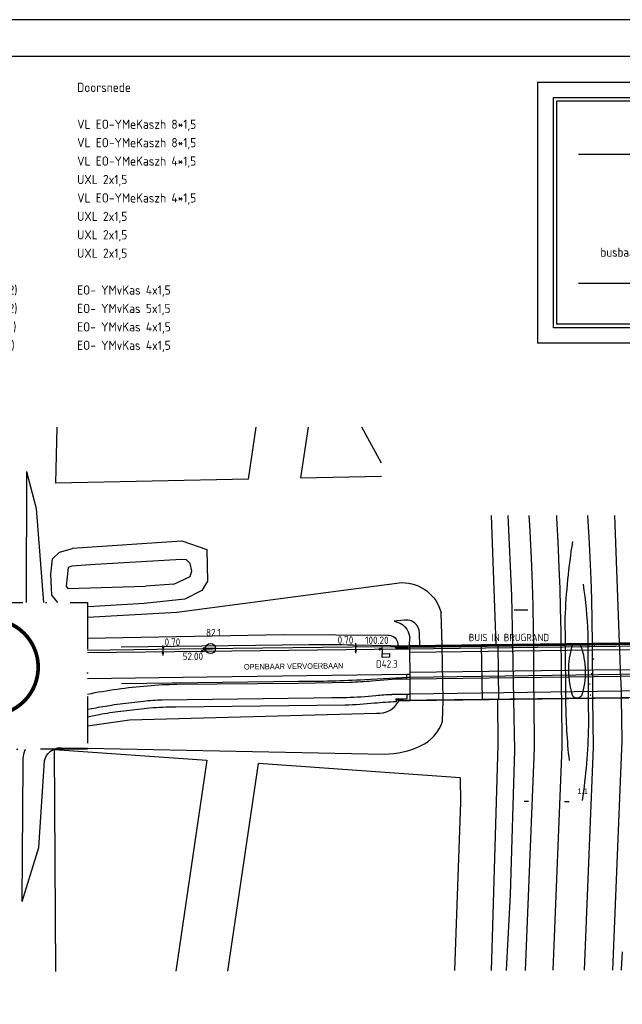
# Model space of a CAD drawing. Extents: x 139749 to 140590, y 484588 to 485182.
# Tile 9 of 10: x 140309 to 140472, y 484915 to 485182. Entities that reach past the tile are written whole.
import ezdxf
from ezdxf.enums import TextEntityAlignment as Align

# ---------------------------------------------------------------- set-up
doc = ezdxf.new("R2010")
doc.units = 0
doc.header["$LTSCALE"] = 0.5
doc.linetypes.add('DASHDOTX2', pattern=[50.8, 25.4, -12.7, 0, -12.7])
doc.layers.get('0').update_dxf_attribs({"linetype": 'CONTINUOUS'})
for name, color, linetype in [('01-CALQUE', 7, 'CONTINUOUS'), ('INST-T-CODE', 1, 'CONTINUOUS'), ('INSTALLATIE', 3, 'CONTINUOUS'), ('KABEL-1000', 3, 'CONTINUOUS'), ('KABEL-T-CODE', 1, 'CONTINUOUS'), ('KABELLIJST', 7, 'CONTINUOUS'), ('LEGENDA', 7, 'CONTINUOUS'), ('LUS-T-CODE', 1, 'CONTINUOUS'), ('LUSSEN', 7, 'CONTINUOUS'), ('MAAT-T-CODE', 7, 'CONTINUOUS'), ('MAATVOERING', 7, 'CONTINUOUS'), ('ONDERGROND', 7, 'CONTINUOUS'), ('OPMERKING', 7, 'CONTINUOUS'), ('TOP-L-TOPO_OBJECTEN_LIJN', 7, 'CONTINUOUS'), ('TOP-L-TOPO_OBJECTEN_VLAK', 7, 'CONTINUOUS'), ('TOP-L-TOPO_VIADUCT_KP_EN_2', 7, 'CONTINUOUS'), ('TOP-L-TOPO_VIADUCT_VLAKSCH', 7, 'CONTINUOUS'), ('TOP-T-TOPO_HUISNUMMERING_N', 7, 'CONTINUOUS'), ('UITSLIJPER', 1, 'CONTINUOUS')]:
    doc.layers.add(name, color=color, linetype=linetype)
doc.styles.add('I020-1', font='ISO', dxfattribs={"height": 2})
doc.styles.add('ISO', font='isocp.shx')
doc.styles.add('STYLE-INTL_ISO', font='INTL_ISO.shx')
doc.styles.add('STYLE-STANDARD', font='STANDARD.shx')

# ---------------------------------------------------------------- blocks, each defined once
blk = doc.blocks.new('NB_KAA1')
at = {"color": 1}
blk.add_lwpolyline([(841, 594), (0, 594), (0, 0), (841, 0)], close=True, dxfattribs=at)
at = {"color": 5}
blk.add_lwpolyline([(831, 584), (25, 584), (25, 10), (831, 10)], close=True, dxfattribs=at)
at = {"color": 1, "style": 'ISO', "width": 0.8}
blk.add_attdef('PLOTDATUM', (23, 10), '', height=2, rotation=90, dxfattribs=at)
blk.add_attdef('FILENAAM', text='', height=2, dxfattribs=at).set_placement((831, 7), align=Align.RIGHT)
blk = doc.blocks.new('255')
at = {"layer": 'TOP-L-TOPO_VIADUCT_KP_EN_2', "color": 7, "style": 'STYLE-STANDARD'}
blk.add_text('k', height=0.252, dxfattribs=at).set_placement((-0.08, -0.1))
blk = doc.blocks.new('255_4')
at = {"layer": 'TOP-L-TOPO_VIADUCT_KP_EN_2', "style": 'STYLE-STANDARD'}
blk.add_text('k', height=0.252, dxfattribs=at).set_placement((-0.08, -0.1))
blk = doc.blocks.new('V_VWS')
at = {"const_width": 0.3}
blk.add_lwpolyline([(0.01, -0.15, 1), (-0.01, 0.15, 1)], format="xyb", close=True, dxfattribs=at)
at = {"const_width": 0.5}
blk.add_lwpolyline([(0.31, 0), (3.04, 0)], dxfattribs=at)
for centre, radius in [((0, 0), 0.3), ((1.67, 0), 1.37)]:
    blk.add_circle(centre, radius)
at = {"layer": 'INST-T-CODE', "style": 'I020-1'}
blk.add_attdef('INST', text='', height=1, dxfattribs=at).set_placement((4.94, 0.03), align=Align.MIDDLE)
blk = doc.blocks.new('V_P2')
for p, q in [((0, 0), (0.78, 0.19)), ((0, 0), (0.78, 0.15)), ((0, 0), (0.78, 0.1)), ((0.78, 0.06), (0, 0)), ((0, 0), (0.78, 0.05)), ((0.78, 0.04), (0, 0)), ((0, 0), (0.78, 0)), ((0.78, -0.19), (0, 0)), ((0, 0), (0.78, -0.1)), ((0, 0), (0.78, -0.15)), ((0, 0), (0.78, -0.05)), ((0, 0), (0.78, 0)), ((0.78, -0.19), (0.78, 0.19))]:
    blk.add_line(p, q)
for points in [[(0.78, 0.18), (0, 0)], [(0, 0), (0.78, 0.17)], [(0.78, 0.16), (0, 0)], [(0.78, 0.13), (0, 0)], [(0, 0), (0.78, 0.12)], [(0.78, 0.11), (0, 0)], [(0.78, 0.08), (0, 0)], [(0, 0), (0.78, 0.07)], [(0, 0), (0.78, 0.03)], [(0.78, 0.01), (0, 0)], [(0.78, -0.18), (0, 0)], [(0, 0), (0.78, -0.17)], [(0.78, -0.16), (0, 0)], [(0.78, -0.13), (0, 0)], [(0, 0), (0.78, -0.12)], [(0.78, -0.11), (0, 0)], [(0, 0), (0.78, -0.07)], [(0.78, -0.04), (0, 0)], [(0, 0), (0.78, -0.03)], [(0.78, -0.06), (0, 0)], [(0.78, -0.08), (0, 0)], [(0.78, -0.01), (0, 0)]]:
    blk.add_lwpolyline(points)
blk = doc.blocks.new('V_2X1')
blk.add_lwpolyline([(0.5, 0), (0.5, -2), (-0.5, -2), (-0.5, 0), (0.5, 0)])
at = {"layer": 'LUS-T-CODE', "style": 'I020-1'}
blk.add_attdef('LUS', text='', height=1, rotation=270, dxfattribs=at).set_placement((-0.02, -3.35), align=Align.MIDDLE)
blk = doc.blocks.new('V_PL')
at = {"layer": 'MAATVOERING'}
for points in [[(-1, 0), (0, 0)], [(-0.57, 0.14), (0, 0)], [(-0.57, -0.14), (-0.57, 0.14)], [(-0.57, 0.12), (0, 0)], [(-0.57, 0.11), (0, 0)], [(-0.57, 0.09), (0, 0)], [(-0.57, 0.07), (0, 0)], [(-0.57, 0.05), (0, 0)], [(-0.57, 0.04), (0, 0)], [(-0.57, 0.02), (0, 0)], [(-0.57, -0.12), (0, 0)], [(-0.57, -0.09), (0, 0)], [(-0.57, -0.05), (0, 0)], [(-0.57, -0.02), (0, 0)], [(-0.57, -0.14), (0, 0)], [(-0.57, -0.04), (0, 0)], [(-0.57, -0.07), (0, 0)], [(-0.57, -0.11), (0, 0)], [(0, 0), (-0.57, 0)]]:
    blk.add_lwpolyline(points, dxfattribs=at)
blk = doc.blocks.new('V_PR')
at = {"layer": 'MAATVOERING'}
for points in [[(0.57, 0.14), (0, 0)], [(0.57, 0.12), (0, 0)], [(0.57, 0.11), (0, 0)], [(0.57, 0.09), (0, 0)], [(0.57, 0.07), (0, 0)], [(0.57, 0.05), (0, 0)], [(0.57, 0.04), (0, 0)], [(0.57, 0.02), (0, 0)], [(0.57, -0.11), (0, 0)], [(0.57, -0.07), (0, 0)], [(0.57, -0.04), (0, 0)], [(0, 0), (0.57, 0)], [(0, 0), (1, 0)], [(0.57, -0.02), (0, 0)], [(0.57, -0.05), (0, 0)], [(0.57, -0.09), (0, 0)], [(0.57, -0.12), (0, 0)], [(0.57, -0.14), (0, 0)], [(0.57, 0.14), (0.57, -0.14)]]:
    blk.add_lwpolyline(points, dxfattribs=at)
blk = doc.blocks.new('V_KBL')
at = {"style": 'ISO'}
for tag, p in [('A', (0, 0)), ('B', (46, 0)), ('C', (86, 0)), ('D', (126, 0)), ('E', (176, 0))]:
    blk.add_attdef(tag, p, '', height=2.5, dxfattribs=at)

msp = doc.modelspace()

# ---------------------------------------------------------------- linework, layer by layer
at = {"layer": '01-CALQUE', "color": 5, "flags": 128}
msp.add_lwpolyline([(140449.54, 485165.34), (140573.39, 485165.34), (140573.39, 485094.45), (140449.54, 485094.45)], close=True, dxfattribs=at)
at = {"layer": '01-CALQUE', "flags": 128}
for points in [[(140453.74, 485161.15), (140569.2, 485161.15), (140569.2, 485098.64), (140453.74, 485098.64)], [(140454.68, 485160.21), (140568.26, 485160.21), (140568.26, 485099.58), (140454.68, 485099.58)]]:
    msp.add_lwpolyline(points, close=True, dxfattribs=at)
at = {"layer": 'KABEL-1000'}
msp.add_line((140407.27, 485011.45), (140407.26, 485012.15), dxfattribs=at)
at = {"layer": 'KABEL-1000', "flags": 128}
msp.add_lwpolyline([(140327.34, 485011.17), (140358.69, 485011.55), (140407.26, 485012.15), (140414.61, 485011.94), (140414.61, 485011.94), (140519.91, 485013.29)], dxfattribs=at)
at = {"layer": 'MAATVOERING'}
for p, q in [((140347.84, 485010.72), (140347.83, 485011.42)), ((140400.14, 485011.36), (140400.13, 485012.06))]:
    msp.add_line(p, q, dxfattribs=at)
at = {"layer": 'ONDERGROND'}
for p, q in [((140460.57, 485145.74), (140564.43, 485145.74)), ((140460.57, 485110.74), (140564.43, 485110.74))]:
    msp.add_line(p, q, dxfattribs=at)
at = {"layer": 'ONDERGROND', "color": 2, "linetype": 'DASHDOTX2'}
msp.add_lwpolyline([(140271.61, 485024.08), (140327.34, 485024.08), (140327.34, 484984.27), (140271.61, 484984.27)], close=True, dxfattribs=at)
at = {"layer": 'ONDERGROND', "color": 6, "linetype": 'DASHDOTX2'}
msp.add_lwpolyline([(140271.61, 485024.08), (140327.34, 485024.08), (140327.34, 484984.27), (140271.61, 484984.27)], close=True, dxfattribs=at)
at = {"layer": 'OPMERKING', "const_width": 1, "flags": 128}
msp.add_lwpolyline([(140287.97, 485006.51, 1), (140313.97, 485006.51, 1), (140287.97, 485006.51)], format="xyb", dxfattribs=at)
at = {"layer": 'TOP-L-TOPO_OBJECTEN_LIJN', "color": 7}
for p, q in [((140443.1, 485022.12), (140446.8, 485022.08)), ((140445.78, 484970.17), (140446.97, 484970.19)), ((140456.7, 484970.04), (140458.02, 484970.03))]:
    msp.add_line(p, q, dxfattribs=at)
at = {"layer": 'TOP-L-TOPO_OBJECTEN_LIJN'}
for p, q in [((140443.1, 485022.12), (140446.8, 485022.08)), ((140445.78, 484970.17), (140446.97, 484970.19)), ((140456.7, 484970.04), (140458.02, 484970.03))]:
    msp.add_line(p, q, dxfattribs=at)
at = {"layer": 'TOP-L-TOPO_OBJECTEN_LIJN', "color": 7, "flags": 128}
for points in [[(140310.77, 485059.64), (140310.74, 485024.08)], [(140310.77, 485059.64), (140313.44, 485049.55)], [(140313.44, 485049.55), (140315.39, 485024.08)], [(140323.18, 485038.82), (140352.97, 485040.82)], [(140352.97, 485040.82), (140359.71, 485038.47)], [(140319.27, 485024.08), (140317.7, 485026.05), (140317.4, 485031.8), (140317.86, 485035.89), (140319.76, 485037.75), (140323.25, 485038.76)], [(140359.71, 485038.47), (140359.92, 485029.83)], [(140355.2, 485031.17), (140355.61, 485032.68), (140355.21, 485034.63), (140354.19, 485035.64), (140352.87, 485035.78), (140329.43, 485034.35), (140323.14, 485033.97), (140322.14, 485033.6), (140321.58, 485028.55), (140322.02, 485027.91), (140343.08, 485028.55)], [(140350.73, 485029.05), (140355.2, 485031.17)], [(140359.92, 485029.83), (140358.37, 485027.32)], [(140358.37, 485027.32), (140353.77, 485025), (140342.71, 485023.8), (140329.08, 485023), (140327.34, 485022.91)], [(140350.73, 485029.05), (140343.08, 485028.55)], [(140351.58, 485021.43), (140396.75, 485027.4), (140412.61, 485029.49)], [(140327.34, 485020.07), (140351.58, 485021.43)], [(140413.22, 485019.24), (140410.57, 485018.97)], [(140423.54, 485012.5), (140423.29, 485021.24)], [(140456.86, 485019.96), (140456.91, 485012.93)], [(140327.34, 485014.42), (140380.56, 485015.36)], [(140380.56, 485015.36), (140408.8, 485015.24)], [(140414.74, 485012.38), (140414.78, 485014.49)], [(140417.53, 485012.42), (140417.4, 485015.78)], [(140463.18, 485013.01), (140463.16, 485015.71)], [(140387.48, 485012.61), (140336.5, 485011.99)], [(140414.66, 485012.21), (140399.39, 485012.54)], [(140411.46, 485013.39), (140411.58, 485012.27)], [(140414.71, 485012.18), (140417.5, 485012.21), (140471.6, 485012.92)], [(140417.54, 485012.22), (140417.53, 485012.42)], [(140423.55, 485012.36), (140423.54, 485012.5)], [(140456.91, 485012.93), (140457.03, 484997.94)], [(140463.27, 484998.02), (140463.18, 485013.01)], [(140471.6, 485012.92), (140519.9, 485013.55)], [(140402.54, 485003.16), (140414.44, 485003.8)], [(140414.44, 485003.8), (140414.8, 485003.83)], [(140414.8, 485003.83), (140459.81, 485004.45)], [(140459.81, 485004.45), (140471.91, 485004.59)], [(140471.91, 485004.59), (140520.23, 485005.19)], [(140336.57, 485002.14), (140384.61, 485002.7)], [(140411.77, 484997.55), (140472.1, 484998.34)], [(140457.03, 484997.94), (140457.03, 484997.33)], [(140463.32, 484990.54), (140463.27, 484998.02)], [(140472.1, 484998.34), (140520.48, 484998.96)], [(140423.69, 484991.9), (140423.84, 484997.51)], [(140423.84, 484997.51), (140423.84, 484997.65)], [(140338.78, 484992.21), (140405.74, 484994.06)], [(140327.34, 484990.57), (140338.78, 484992.21)], [(140320.33, 484984.65), (140327.34, 484984.51)], [(140327.34, 484984.51), (140407.95, 484982.9)], [(140309.64, 484942.91), (140309.88, 484980.27)], [(140314.18, 484957.59), (140315.68, 484981.14)], [(140309.64, 484942.91), (140314.18, 484957.59)]]:
    msp.add_lwpolyline(points, dxfattribs=at)
at = {"layer": 'TOP-L-TOPO_OBJECTEN_LIJN', "flags": 128}
for points in [[(140310.77, 485059.64), (140310.74, 485024.08)], [(140310.77, 485059.64), (140313.44, 485049.55)], [(140313.44, 485049.55), (140315.39, 485024.08)], [(140323.18, 485038.82), (140352.97, 485040.82)], [(140352.97, 485040.82), (140359.71, 485038.47)], [(140319.27, 485024.08), (140317.7, 485026.05), (140317.4, 485031.8), (140317.86, 485035.89), (140319.76, 485037.75), (140323.25, 485038.76)], [(140359.71, 485038.47), (140359.92, 485029.83)], [(140355.2, 485031.17), (140355.61, 485032.68), (140355.21, 485034.63), (140354.19, 485035.64), (140352.87, 485035.78), (140329.43, 485034.35), (140323.14, 485033.97), (140322.14, 485033.6), (140321.58, 485028.55), (140322.02, 485027.91), (140343.08, 485028.55)], [(140350.73, 485029.05), (140355.2, 485031.17)], [(140359.92, 485029.83), (140358.37, 485027.32)], [(140358.37, 485027.32), (140353.77, 485025), (140342.71, 485023.8), (140329.08, 485023), (140327.34, 485022.91)], [(140350.73, 485029.05), (140343.08, 485028.55)], [(140351.58, 485021.43), (140396.75, 485027.4), (140412.61, 485029.49)], [(140327.34, 485020.07), (140351.58, 485021.43)], [(140413.22, 485019.24), (140410.57, 485018.97)], [(140423.54, 485012.5), (140423.29, 485021.24)], [(140456.86, 485019.96), (140456.91, 485012.93)], [(140327.34, 485014.42), (140380.56, 485015.36)], [(140380.56, 485015.36), (140408.8, 485015.24)], [(140414.74, 485012.38), (140414.78, 485014.49)], [(140417.53, 485012.42), (140417.4, 485015.78)], [(140463.18, 485013.01), (140463.16, 485015.71)], [(140387.48, 485012.61), (140336.5, 485011.99)], [(140414.66, 485012.21), (140399.39, 485012.54)], [(140411.46, 485013.39), (140411.58, 485012.27)], [(140414.71, 485012.18), (140417.5, 485012.21), (140471.6, 485012.92)], [(140417.54, 485012.22), (140417.53, 485012.42)], [(140423.55, 485012.36), (140423.54, 485012.5)], [(140456.91, 485012.93), (140457.03, 484997.94)], [(140463.27, 484998.02), (140463.18, 485013.01)], [(140402.54, 485003.16), (140414.44, 485003.8)], [(140414.44, 485003.8), (140414.8, 485003.83)], [(140414.8, 485003.83), (140459.81, 485004.45)], [(140459.81, 485004.45), (140471.91, 485004.59)], [(140336.57, 485002.14), (140384.61, 485002.7)], [(140411.77, 484997.55), (140472.1, 484998.34)], [(140457.03, 484997.94), (140457.03, 484997.33)], [(140463.32, 484990.54), (140463.27, 484998.02)], [(140423.69, 484991.9), (140423.84, 484997.51)], [(140423.84, 484997.51), (140423.84, 484997.65)], [(140338.78, 484992.21), (140405.74, 484994.06)], [(140327.34, 484990.57), (140338.78, 484992.21)], [(140320.33, 484984.65), (140327.34, 484984.51)], [(140327.34, 484984.51), (140407.95, 484982.9)], [(140309.64, 484942.91), (140309.88, 484980.27)], [(140314.18, 484957.59), (140315.68, 484981.14)], [(140309.64, 484942.91), (140314.18, 484957.59)]]:
    msp.add_lwpolyline(points, dxfattribs=at)
at = {"layer": 'TOP-L-TOPO_OBJECTEN_LIJN', "color": 7}
for centre, radius, start, end in [((140641.85, 485012.16), 185.16, 171.1663, 177.5863), ((140309.75, 485007.91), 153.61, 2.9079, 7.9026), ((140413.86, 485015.77), 3.53, 0.1809, 100.4378), ((140384.42, 485355.13), 352.43, 270.03, 272.9469), ((140406.46, 484999.91), 5.89, 263.0058, 334.139), ((140625.29, 484999.17), 168.27, 180.6281, 186.1236), ((140413.31, 484995.07), 10.85, 293.8237, 343.043), ((140309.55, 484993.32), 153.79, 351.4198, 358.9622), ((140407.39, 485007.65), 24.75, 271.2945, 294.6106)]:
    msp.add_arc(centre, radius, start, end, dxfattribs=at)
at = {"layer": 'TOP-L-TOPO_OBJECTEN_LIJN'}
for centre, radius, start, end in [((140641.85, 485012.16), 185.16, 171.1663, 177.5863), ((140309.75, 485007.91), 153.61, 2.9079, 7.9026), ((140413.86, 485015.77), 3.53, 0.1809, 100.4378), ((140384.42, 485355.13), 352.43, 270.03, 272.9469), ((140406.46, 484999.91), 5.89, 263.0058, 334.139), ((140625.29, 484999.17), 168.27, 180.6281, 186.1236), ((140413.31, 484995.07), 10.85, 293.8237, 343.043), ((140309.55, 484993.32), 153.79, 351.4198, 358.9622), ((140407.39, 485007.65), 24.75, 271.2945, 294.6106)]:
    msp.add_arc(centre, radius, start, end, dxfattribs=at)
at = {"layer": 'TOP-L-TOPO_OBJECTEN_LIJN', "color": 7, "extrusion": (0, 0, -1)}
for centre, radius, start, end in [((-140412.7, 485018.56), 10.93, 89.5134, 165.8271), ((-140409.84, 485014.07), 4.96, 98.4433, 175.1534), ((-140408.85, 485012.47), 2.77, 88.981, 160.7978), ((-140400.01, 486131.12), 1118.58, 270.03193, 270.64179), ((-140320.03, 484980.21), 4.45, 65.7734, 93.8535), ((-140318.19, 484980.88), 8.34, 355.7714, 23.9261), ((-140320.03, 484980.21), 4.45, 12.1351, 65.7734)]:
    msp.add_arc(centre, radius, start, end, dxfattribs=at)
at = {"layer": 'TOP-L-TOPO_OBJECTEN_LIJN', "extrusion": (0, 0, -1)}
for centre, radius, start, end in [((-140412.7, 485018.56), 10.93, 89.5134, 165.8271), ((-140409.84, 485014.07), 4.96, 98.4433, 175.1534), ((-140408.85, 485012.47), 2.77, 88.981, 160.7978), ((-140400.01, 486131.12), 1118.58, 270.03193, 270.64179), ((-140320.03, 484980.21), 4.45, 65.7734, 93.8535), ((-140318.19, 484980.88), 8.34, 355.7714, 23.9261), ((-140320.03, 484980.21), 4.45, 12.1351, 65.7734)]:
    msp.add_arc(centre, radius, start, end, dxfattribs=at)
at = {"layer": 'TOP-L-TOPO_OBJECTEN_VLAK', "color": 7}
for p, q in [((140385.14, 485057.9), (140407.13, 485058.37)), ((140414.9, 484997.6), (140423.84, 484997.65)), ((140428.48, 484976.51), (140373.7, 484980.35))]:
    msp.add_line(p, q, dxfattribs=at)
at = {"layer": 'TOP-L-TOPO_OBJECTEN_VLAK'}
for p, q in [((140385.14, 485057.9), (140407.13, 485058.37)), ((140414.9, 484997.6), (140423.84, 484997.65)), ((140428.48, 484976.51), (140373.7, 484980.35))]:
    msp.add_line(p, q, dxfattribs=at)
at = {"layer": 'TOP-L-TOPO_OBJECTEN_VLAK', "color": 7, "flags": 128}
for points in [[(140370.99, 485057.6), (140318.77, 485056.49), (140319.12, 485071.67)], [(140370.99, 485057.6), (140373.07, 485071.67)], [(140387.17, 485071.67), (140385.14, 485057.9)], [(140407.13, 485061.9), (140401.75, 485071.67)], [(140438.21, 485012.68), (140436.92, 485047.67)], [(140441.33, 485047.67), (140442.38, 485025.97), (140442.64, 485012.74)], [(140447.07, 485047.67), (140447.23, 485045.07), (140447.51, 485039.76), (140447.67, 485036.17), (140447.95, 485029.03), (140448.12, 485023.26), (140448.27, 485016.36), (140448.31, 485012.82)], [(140454.57, 485047.67), (140454.61, 485047.1), (140454.86, 485042.21), (140455.04, 485038.41), (140455.25, 485033.49), (140455.45, 485027.92), (140455.6, 485022.58), (140455.74, 485016.12), (140455.78, 485012.91)], [(140464.32, 485013.02), (140464.2, 485025.11), (140463.99, 485030.38), (140463.71, 485036.39), (140463.43, 485041.74), (140463.18, 485046.19), (140463.09, 485047.67)], [(140470.32, 485047.67), (140471.59, 485013.12)], [(140470.32, 485047.67), (140471.59, 485013.12)], [(140327.34, 485010.48), (140358.7, 485010.85), (140412.86, 485011.52)], [(140410.91, 485012.12), (140414.17, 485012.18), (140414.18, 485011.53)], [(140410.92, 485011.75), (140410.91, 485012.12)], [(140410.92, 485011.75), (140412.86, 485011.77)], [(140413.91, 485011.53), (140413.9, 485011.79), (140412.86, 485011.77)], [(140412.86, 485011.52), (140413.91, 485011.53)], [(140413.91, 485011.53), (140414.18, 485011.53)], [(140414.18, 485011.53), (140414.77, 485011.54)], [(140417.54, 485012.22), (140414.75, 485012.18)], [(140423.55, 485012.36), (140417.54, 485012.22)], [(140423.84, 484997.65), (140423.55, 485012.36)], [(140434.51, 484997.67), (140434.27, 485012.66), (140438.21, 485012.68)], [(140438.21, 485012.68), (140438.76, 485012.68)], [(140438.97, 484997.72), (140438.76, 485012.68)], [(140442.64, 485012.74), (140442.93, 484997.76)], [(140448.31, 485012.82), (140448.35, 485009.22), (140448.37, 485001.65), (140448.41, 484997.83)], [(140455.78, 485012.91), (140455.84, 485007.9), (140455.86, 485000), (140455.89, 484997.92)], [(140464.47, 484998.03), (140464.32, 485013.02)], [(140359.84, 485003.8), (140327.34, 485003.4)], [(140413.98, 485004.52), (140359.84, 485003.8)], [(140411.18, 485003.31), (140404.39, 485002.74)], [(140413.99, 485003.24), (140411.18, 485003.31)], [(140414.87, 485004.53), (140413.98, 485004.52)], [(140413.99, 485003.24), (140413.98, 485004.52)], [(140414.86, 485003.22), (140413.99, 485003.24)], [(140384.53, 485002.14), (140351.54, 485001.79)], [(140398.52, 485002.38), (140384.53, 485002.14)], [(140347.58, 484997.69), (140388.63, 484998.19)], [(140388.63, 484998.19), (140393.6, 484998.27)], [(140401.57, 484998.5), (140405.57, 484998.85)], [(140409.94, 484999.16), (140413.02, 484999.21)], [(140411.09, 484997.94), (140413.04, 484997.97)], [(140411.09, 484997.56), (140411.09, 484997.94)], [(140413.02, 484999.21), (140414.04, 484999.22)], [(140413.04, 484997.97), (140414.05, 484997.98), (140414.04, 484999.22)], [(140414.04, 484999.22), (140414.9, 484999.24)], [(140438.69, 484997.72), (140434.51, 484997.67)], [(140436.92, 484924.22), (140437.09, 484930.16), (140438.79, 484985.4), (140438.69, 484997.72)], [(140438.97, 484997.72), (140438.69, 484997.72)], [(140442.93, 484997.76), (140443.2, 484984.02), (140442.02, 484944.77), (140441.04, 484926.04), (140440.91, 484924.23)], [(140448.41, 484997.83), (140448.54, 484984.55), (140446.04, 484924.24)], [(140455.89, 484997.92), (140456.06, 484984.91), (140453.56, 484924.26)], [(140462.19, 484924.28), (140464.6, 484984.78), (140464.47, 484998.03)], [(140472.1, 484998.13), (140472.26, 484986.6), (140469.73, 484924.3)], [(140327.34, 484995.09), (140329.67, 484995.52)], [(140334.61, 484996.36), (140342.56, 484997.34)], [(140344.24, 484995.4), (140336.35, 484994.51)], [(140397.22, 484996.22), (140351.27, 484995.67)], [(140411.77, 484997.56), (140411.09, 484997.56)], [(140411.09, 484997.56), (140411.09, 484997.09)], [(140411.77, 484997.32), (140411.77, 484997.56)], [(140414.89, 484997.4), (140411.77, 484997.32)], [(140330.48, 484993.59), (140327.34, 484993)], [(140318.76, 484923.95), (140318.39, 484984.22), (140359.75, 484981.33)], [(140359.75, 484981.33), (140351.3, 484924.02)], [(140365.39, 484924.06), (140373.7, 484980.35)], [(140428.48, 484976.51), (140428.52, 484969.93), (140426.87, 484924.2)]]:
    msp.add_lwpolyline(points, dxfattribs=at)
at = {"layer": 'TOP-L-TOPO_OBJECTEN_VLAK', "flags": 128}
for points in [[(140370.99, 485057.6), (140318.77, 485056.49), (140319.12, 485071.67)], [(140370.99, 485057.6), (140373.07, 485071.67)], [(140387.17, 485071.67), (140385.14, 485057.9)], [(140407.13, 485061.9), (140401.75, 485071.67)], [(140438.21, 485012.68), (140436.92, 485047.67)], [(140441.33, 485047.67), (140442.38, 485025.97), (140442.64, 485012.74)], [(140447.07, 485047.67), (140447.23, 485045.07), (140447.51, 485039.76), (140447.67, 485036.17), (140447.95, 485029.03), (140448.12, 485023.26), (140448.27, 485016.36), (140448.31, 485012.82)], [(140454.57, 485047.67), (140454.61, 485047.1), (140454.86, 485042.21), (140455.04, 485038.41), (140455.25, 485033.49), (140455.45, 485027.92), (140455.6, 485022.58), (140455.74, 485016.12), (140455.78, 485012.91)], [(140464.32, 485013.02), (140464.2, 485025.11), (140463.99, 485030.38), (140463.71, 485036.39), (140463.43, 485041.74), (140463.18, 485046.19), (140463.09, 485047.67)], [(140470.32, 485047.67), (140471.59, 485013.12)], [(140327.34, 485010.47), (140358.7, 485010.85), (140412.86, 485011.52), (140413.91, 485011.53), (140414.18, 485011.53), (140519.93, 485012.89)], [(140410.91, 485012.12), (140414.17, 485012.18), (140414.18, 485011.53)], [(140410.92, 485011.75), (140410.91, 485012.12)], [(140410.92, 485011.75), (140412.86, 485011.77)], [(140413.91, 485011.53), (140413.9, 485011.79), (140412.86, 485011.77)], [(140417.54, 485012.22), (140414.75, 485012.18)], [(140423.55, 485012.36), (140417.54, 485012.22)], [(140423.84, 484997.65), (140423.55, 485012.36)], [(140434.51, 484997.67), (140434.27, 485012.66), (140438.21, 485012.68)], [(140438.21, 485012.68), (140438.76, 485012.68)], [(140438.97, 484997.72), (140438.76, 485012.68)], [(140442.64, 485012.74), (140442.93, 484997.76)], [(140448.31, 485012.82), (140448.35, 485009.22), (140448.37, 485001.65), (140448.41, 484997.83)], [(140455.78, 485012.91), (140455.84, 485007.9), (140455.86, 485000), (140455.89, 484997.92)], [(140464.47, 484998.03), (140464.32, 485013.02)], [(140359.84, 485003.8), (140327.34, 485003.4)], [(140413.98, 485004.52), (140359.84, 485003.8)], [(140411.18, 485003.31), (140404.39, 485002.74)], [(140413.99, 485003.24), (140411.18, 485003.31)], [(140414.87, 485004.53), (140413.98, 485004.52)], [(140413.99, 485003.24), (140413.98, 485004.52)], [(140414.86, 485003.22), (140413.99, 485003.24)], [(140384.53, 485002.14), (140351.54, 485001.79)], [(140398.52, 485002.38), (140384.53, 485002.14)], [(140347.58, 484997.69), (140388.63, 484998.19)], [(140388.63, 484998.19), (140393.6, 484998.27)], [(140401.57, 484998.5), (140405.57, 484998.85)], [(140409.94, 484999.16), (140413.02, 484999.21)], [(140411.09, 484997.94), (140413.04, 484997.97)], [(140411.09, 484997.56), (140411.09, 484997.94)], [(140413.02, 484999.21), (140414.04, 484999.22)], [(140413.04, 484997.97), (140414.05, 484997.98), (140414.04, 484999.22)], [(140414.04, 484999.22), (140414.9, 484999.24)], [(140438.69, 484997.72), (140434.51, 484997.67)], [(140436.92, 484924.22), (140437.09, 484930.16), (140438.79, 484985.4), (140438.69, 484997.72)], [(140438.97, 484997.72), (140438.69, 484997.72)], [(140442.93, 484997.76), (140443.2, 484984.02), (140442.02, 484944.77), (140441.04, 484926.04), (140440.91, 484924.23)], [(140448.41, 484997.83), (140448.54, 484984.55), (140446.04, 484924.24)], [(140455.89, 484997.92), (140456.06, 484984.91), (140453.56, 484924.26)], [(140462.19, 484924.28), (140464.6, 484984.78), (140464.47, 484998.03)], [(140472.1, 484998.13), (140472.26, 484986.6), (140469.73, 484924.3)], [(140472.1, 484998.13), (140472.26, 484986.6), (140469.73, 484924.3)], [(140474.23, 484998.15), (140472.1, 484998.13)], [(140327.34, 484995.09), (140329.67, 484995.52)], [(140334.61, 484996.36), (140342.56, 484997.34)], [(140344.24, 484995.4), (140336.35, 484994.51)], [(140397.22, 484996.22), (140351.27, 484995.67)], [(140411.77, 484997.56), (140411.09, 484997.56)], [(140411.09, 484997.56), (140411.09, 484997.09)], [(140411.77, 484997.32), (140411.77, 484997.56)], [(140414.89, 484997.4), (140411.77, 484997.32)], [(140330.48, 484993.59), (140327.34, 484993)], [(140318.76, 484923.95), (140318.39, 484984.22), (140359.75, 484981.33)], [(140359.75, 484981.33), (140351.3, 484924.02)], [(140365.39, 484924.06), (140373.7, 484980.35)], [(140428.48, 484976.51), (140428.52, 484969.93), (140426.87, 484924.2)], [(140472.17, 484924.3), (140472.18, 484924.59), (140472.36, 484927.7), (140472.44, 484929.26)]]:
    msp.add_lwpolyline(points, dxfattribs=at)
at = {"layer": 'TOP-L-TOPO_OBJECTEN_VLAK', "color": 7, "extrusion": (0, 0, -1)}
for centre, radius, start, end in [((-140480.74, 485005.77), 22.84, 341.9228, 16.6833), ((-140460.02, 485011.47), 1.44, 36.5362, 141.0486), ((-140441.1, 485005.21), 21.27, 160.3144, 197.8085), ((-140394.18, 485121.82), 119.52, 265.1005, 267.9206), ((-140352.35, 484891.97), 105.82, 84.6922, 87.4143), ((-140412.87, 484925.35), 73.86, 84.3339, 87.7316), ((-140460.18, 484999.52), 1.43, 214.8166, 324.1528), ((-140348.68, 484898.71), 98.65, 78.8895, 81.7984), ((-140394.76, 485100.05), 103.85, 264.2139, 268.6432)]:
    msp.add_arc(centre, radius, start, end, dxfattribs=at)
at = {"layer": 'TOP-L-TOPO_OBJECTEN_VLAK', "extrusion": (0, 0, -1)}
for centre, radius, start, end in [((-140480.74, 485005.77), 22.84, 341.9228, 16.6833), ((-140460.02, 485011.47), 1.44, 36.5362, 141.0486), ((-140441.1, 485005.21), 21.27, 160.3144, 197.8085), ((-140394.18, 485121.82), 119.52, 265.1005, 267.9206), ((-140352.35, 484891.97), 105.82, 84.6922, 87.4143), ((-140412.87, 484925.35), 73.86, 84.3339, 87.7316), ((-140460.18, 484999.52), 1.43, 214.8166, 324.1528), ((-140348.68, 484898.71), 98.65, 78.8895, 81.7984), ((-140394.76, 485100.05), 103.85, 264.2139, 268.6432)]:
    msp.add_arc(centre, radius, start, end, dxfattribs=at)
at = {"layer": 'TOP-L-TOPO_OBJECTEN_VLAK', "color": 7}
for centre, radius, start, end in [((140355.69, 484854.86), 147.04, 94.724, 101.1179), ((140351.37, 484923.66), 78.13, 89.873, 95.7212), ((140394.1, 485117.71), 119.44, 269.76, 273.5874), ((140351.37, 484900.14), 95.53, 90.0598, 94.2771), ((140412.57, 484926.9), 70.21, 91.2098, 96.0002), ((140344.04, 484926.75), 68.2, 96.4732, 101.469)]:
    msp.add_arc(centre, radius, start, end, dxfattribs=at)
at = {"layer": 'TOP-L-TOPO_OBJECTEN_VLAK'}
for centre, radius, start, end in [((140355.69, 484854.86), 147.04, 94.724, 101.1179), ((140351.37, 484923.66), 78.13, 89.873, 95.7212), ((140394.1, 485117.71), 119.44, 269.76, 273.5874), ((140351.37, 484900.14), 95.53, 90.0598, 94.2771), ((140412.57, 484926.9), 70.21, 91.2098, 96.0002), ((140344.04, 484926.75), 68.2, 96.4732, 101.469)]:
    msp.add_arc(centre, radius, start, end, dxfattribs=at)
at = {"layer": 'TOP-L-TOPO_VIADUCT_KP_EN_2', "color": 7}
for p, q in [((140471.66, 485011.26), (140519.97, 485011.89)), ((140471.86, 485005.83), (140520.18, 485006.46))]:
    msp.add_line(p, q, dxfattribs=at)
at = {"layer": 'TOP-L-TOPO_VIADUCT_KP_EN_2', "color": 7, "flags": 128}
for points in [[(140471.59, 485013.12), (140519.9, 485013.75)], [(140414.74, 485012.38), (140471.59, 485013.12)], [(140414.75, 485012.18), (140414.74, 485012.38)], [(140471.66, 485011.26), (140414.78, 485010.53)], [(140471.86, 485005.83), (140414.86, 485005.1)], [(140471.93, 485003.97), (140414.86, 485003.24)], [(140520.25, 485004.59), (140471.93, 485003.97)], [(140520.41, 485000.62), (140472.08, 485000)], [(140472.1, 484998.13), (140414.89, 484997.4)], [(140472.08, 485000), (140414.9, 484999.24)]]:
    msp.add_lwpolyline(points, dxfattribs=at)
at = {"layer": 'TOP-L-TOPO_VIADUCT_KP_EN_2', "flags": 128}
for points in [[(140414.74, 485012.38), (140471.59, 485013.12)], [(140414.75, 485012.18), (140414.74, 485012.38)], [(140471.66, 485011.26), (140414.78, 485010.53)], [(140471.86, 485005.83), (140414.86, 485005.1)], [(140471.93, 485003.97), (140414.86, 485003.24)], [(140472.1, 484998.13), (140414.89, 484997.4)], [(140472.08, 485000), (140414.9, 484999.24)]]:
    msp.add_lwpolyline(points, dxfattribs=at)
at = {"layer": 'TOP-L-TOPO_VIADUCT_VLAKSCH', "color": 7, "flags": 128}
for points in [[(140414.77, 485011.54), (140414.75, 485012.18)], [(140414.78, 485010.53), (140414.77, 485011.54)], [(140471.59, 485013.12), (140471.66, 485011.26)], [(140471.59, 485013.12), (140471.66, 485011.26)], [(140471.66, 485011.26), (140471.86, 485005.83)], [(140471.66, 485011.26), (140471.86, 485005.83)], [(140414.86, 485005.1), (140414.78, 485010.53)], [(140471.86, 485005.83), (140471.88, 485005.28), (140471.93, 485003.97)], [(140471.86, 485005.83), (140471.88, 485005.28), (140471.93, 485003.97)], [(140414.87, 485004.53), (140414.86, 485005.1)], [(140414.86, 485003.24), (140414.87, 485004.53)], [(140414.86, 485003.22), (140414.86, 485003.24)], [(140414.9, 484999.24), (140414.86, 485003.22)], [(140471.93, 485003.97), (140472.08, 485000)], [(140471.93, 485003.97), (140472.08, 485000)], [(140414.9, 484997.6), (140414.9, 484999.24)], [(140472.08, 485000), (140472.1, 484998.13)], [(140472.08, 485000), (140472.1, 484998.13)], [(140474.23, 484998.15), (140472.1, 484998.13)], [(140414.89, 484997.4), (140414.9, 484997.6)]]:
    msp.add_lwpolyline(points, dxfattribs=at)
at = {"layer": 'TOP-L-TOPO_VIADUCT_VLAKSCH', "flags": 128}
for points in [[(140414.77, 485011.54), (140414.75, 485012.18)], [(140414.78, 485010.53), (140414.77, 485011.54)], [(140471.59, 485013.12), (140471.66, 485011.26)], [(140471.66, 485011.26), (140471.86, 485005.83)], [(140414.86, 485005.1), (140414.78, 485010.53)], [(140471.86, 485005.83), (140471.88, 485005.28), (140471.93, 485003.97)], [(140414.87, 485004.53), (140414.86, 485005.1)], [(140414.86, 485003.24), (140414.87, 485004.53)], [(140414.86, 485003.22), (140414.86, 485003.24)], [(140414.9, 484999.24), (140414.86, 485003.22)], [(140471.93, 485003.97), (140472.08, 485000)], [(140414.9, 484997.6), (140414.9, 484999.24)], [(140472.08, 485000), (140472.1, 484998.13)], [(140414.89, 484997.4), (140414.9, 484997.6)]]:
    msp.add_lwpolyline(points, dxfattribs=at)
at = {"layer": 'UITSLIJPER'}
msp.add_line((140407.27, 485011.45), (140407.29, 485010.18), dxfattribs=at)

# ---------------------------------------------------------------- block references
at = {"layer": '01-CALQUE'}
msp.add_blockref('NB_KAA1', (139749.39, 484588.26), dxfattribs=at)
at = {"layer": 'INSTALLATIE'}
ref = msp.add_blockref('V_VWS', (140359.04, 485011.55), dxfattribs=dict(at, rotation=0.6110976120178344))
ref.add_attrib('INST', '82.1', dxfattribs={"layer": 'INST-T-CODE', "height": 2, "style": 'I020-1'}).set_placement((140361.51, 485015.92), align=Align.MIDDLE)
at = {"layer": 'KABELLIJST'}
for p, values in [((140238.54, 485162.64), {'A': 'Van', 'B': 'Naar', 'C': 'Doorsnede'}), ((140238.54, 485152.64), {'A': 'FR90-1346(Kobi601)', 'B': 'Lnt 44.2+34.2', 'C': 'VL EO-YMeKaszh 8*1,5'}), ((140238.54, 485147.64), {'A': 'FR90-1346(Kobi601)', 'B': 'Lnt 07.2+34.3', 'C': 'VL EO-YMeKaszh 8*1,5'}), ((140238.54, 485142.64), {'A': 'FR90-1346(Kobi601)', 'B': 'Bel 94.2', 'C': 'VL EO-YMeKaszh 4*1,5'}), ((140238.54, 485137.64), {'A': 'FR90-1346(Kobi601)', 'B': 'Lus D50.2', 'C': 'UXL 2x1,5'}), ((140238.54, 485132.64), {'A': 'FR90-1346(Kobi601)', 'B': 'Voorsein 84.2', 'C': 'VL EO-YMeKaszh 4*1,5'}), ((140238.54, 485127.64), {'A': 'FR90-1346(Kobi601)', 'B': 'Lus D50.3', 'C': 'UXL 2x1,5'}), ((140238.54, 485122.64), {'A': 'FR90-1346(Kobi601)', 'B': 'Lus D07.8 Ring', 'C': 'UXL 2x1,5'}), ((140238.54, 485117.64), {'A': 'FR90-1346(Kobi601)', 'B': 'Lus D07.9 RIng', 'C': 'UXL 2x1,5'}), ((140238.54, 485107.64), {'A': 'Mast 3', 'B': 'Mast 4 (Lnt 32.2)', 'C': 'EO- YMvKas 4x1,5'}), ((140238.54, 485102.64), {'A': 'Mast 1', 'B': 'Mast 6 (Lnt 05.2)', 'C': 'EO- YMvKas 5x1,5'}), ((140238.54, 485097.64), {'A': 'Mast 3', 'B': 'Mast 4 (Bel 92.1)', 'C': 'EO- YMvKas 4x1,5'}), ((140238.54, 485092.64), {'A': 'Mast 3 (Lnt 05.4 vervallen)', 'B': 'Mast 1 (Lnt 46.1)', 'C': 'EO- YMvKas 4x1,5'})]:
    msp.add_blockref('V_KBL', p, dxfattribs=at).add_auto_attribs(values)
at = {"layer": 'LUSSEN'}
ref = msp.add_blockref('V_2X1', (140407.29, 485009.68), dxfattribs=dict(at, rotation=90.70310586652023))
ref.add_attrib('LUS', 'D42.3', dxfattribs={"layer": 'LUS-T-CODE', "height": 2, "style": 'I020-1'}).set_placement((140408.56, 485007.41), align=Align.MIDDLE)
at = {"layer": 'MAATVOERING'}
ref = msp.add_blockref('V_PR', (140347.83, 485011.42), dxfattribs=dict(at, rotation=90.6827490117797))
ref.add_attrib('MAAT', '0.70', dxfattribs={"layer": 'MAAT-T-CODE', "height": 2, "style": 'I020-1'}).set_placement((140350.38, 485013.34), align=Align.MIDDLE)
ref = msp.add_blockref('V_PR', (140400.13, 485012.06), dxfattribs=dict(at, rotation=90.70907258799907))
ref.add_attrib('MAAT', '0.70', dxfattribs={"layer": 'MAAT-T-CODE', "height": 2, "style": 'I020-1'}).set_placement((140397.33, 485013.89), align=Align.MIDDLE)
ref = msp.add_blockref('V_P2', (140407.27, 485011.45), dxfattribs=dict(at, rotation=180.5499071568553))
ref.add_attrib('MAAT', '100.20', dxfattribs={"layer": 'MAAT-T-CODE', "height": 2, "style": 'I020-1'}).set_placement((140405.85, 485013.84), align=Align.MIDDLE)
ref = msp.add_blockref('V_P2', (140359.07, 485010.85), dxfattribs=dict(at, rotation=180.7090725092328))
ref.add_attrib('MAAT', '52.00', dxfattribs={"layer": 'MAAT-T-CODE', "height": 2, "style": 'I020-1'}).set_placement((140355.93, 485009.48), align=Align.MIDDLE)
for p, rotation in [((140400.14, 485011.36), 90.70907258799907), ((140347.84, 485010.72), 90.6827490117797)]:
    msp.add_blockref('V_PL', p, dxfattribs=dict(at, rotation=rotation))
at = {"layer": 'TOP-L-TOPO_VIADUCT_KP_EN_2', "color": 7}
for p in [(140464.86, 485012.42), (140464.64, 485008.69), (140464.14, 485004.76), (140463.66, 485001.94), (140463.82, 484998.96)]:
    msp.add_blockref('255', p, dxfattribs=at)
at = {"layer": 'TOP-L-TOPO_VIADUCT_KP_EN_2'}
for p in [(140464.86, 485012.42), (140464.64, 485008.69), (140464.14, 485004.76), (140463.66, 485001.94), (140463.82, 484998.96)]:
    msp.add_blockref('255_4', p, dxfattribs=at)

# ---------------------------------------------------------------- texts
at = {"layer": 'KABEL-T-CODE', "style": 'I020-1'}
msp.add_text('BUIS IN BRUGRAND', height=2, dxfattribs=at).set_placement((140430.78, 485013.58))
at = {"layer": 'LEGENDA', "style": 'ISO', "width": 0.96}
msp.add_text('busbaan', height=2.5, dxfattribs=at).set_placement((140466.51, 485117.92))
at = {"layer": 'TOP-T-TOPO_HUISNUMMERING_N', "color": 7, "style": 'STYLE-INTL_ISO'}
msp.add_text('OPENBAAR VERVOERBAAN', height=1.5, rotation=0.6267, dxfattribs=at).set_placement((140369.78, 485005.88))
at = {"layer": 'TOP-T-TOPO_HUISNUMMERING_N', "style": 'STYLE-INTL_ISO'}
msp.add_text('OPENBAAR VERVOERBAAN', height=1.5, rotation=0.6267, dxfattribs=at).set_placement((140369.78, 485005.88))
at = {"layer": 'TOP-T-TOPO_HUISNUMMERING_N', "color": 7, "style": 'STYLE-INTL_ISO'}
msp.add_text('1.1', height=1.5, dxfattribs=at).set_placement((140460.27, 484972.11))
at = {"layer": 'TOP-T-TOPO_HUISNUMMERING_N', "style": 'STYLE-INTL_ISO'}
msp.add_text('1.1', height=1.5, dxfattribs=at).set_placement((140460.27, 484972.11))

doc.saveas('drawing.dxf')
